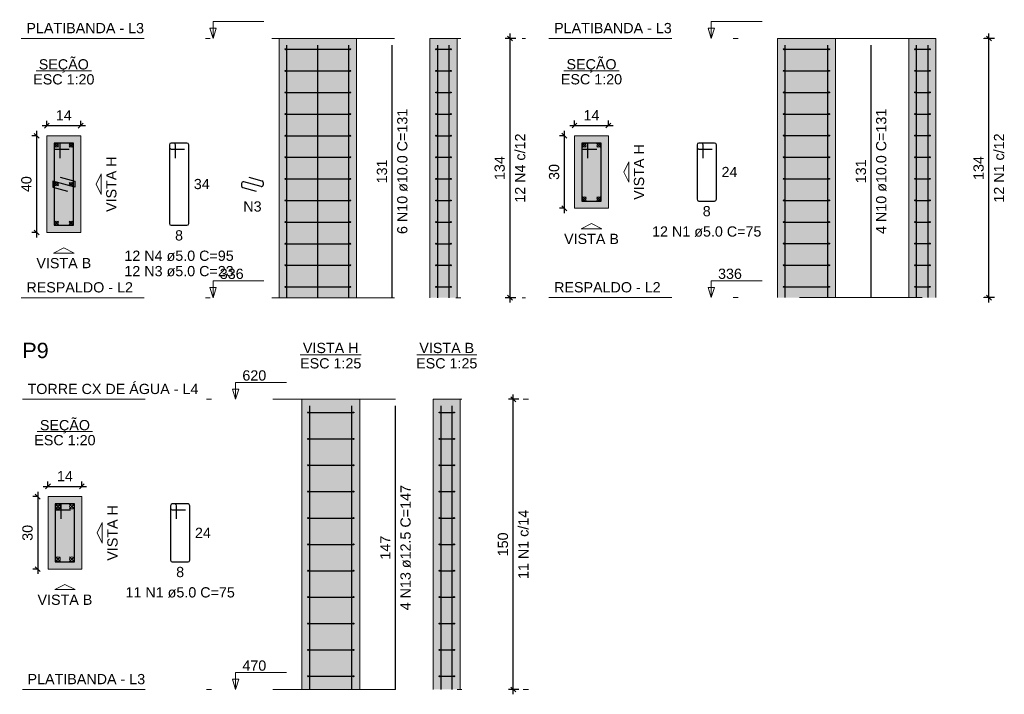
# Model space of a CAD drawing. Header units: millimetres. Extents: x 1434 to 2277, y -793 to -278.
# Tile 40 of 111: x 1519 to 1540, y -445 to -431. Entities that reach past the tile are written whole.
import ezdxf

# ---------------------------------------------------------------- set-up
doc = ezdxf.new("R2010")
doc.units = ezdxf.units.MM
doc.linetypes.add('DASHDOT', pattern=[25.4, 12.7, -6.35, 0, -6.35])
for name, color, linetype, lineweight in [('Descrição da armadura', 7, 'Continuous', 5), ('DT-Barras na forma', 1, 'Continuous', 30), ('DT-Barras no corte', 5, 'Continuous', 5), ('DT-Barras rebatidas', 1, 'Continuous', 30), ('DT-Cotas', 9, 'Continuous', 5), ('DT-Estribos na forma', 1, 'Continuous', 30), ('DT-Forma', 5, 'Continuous', 5), ('DT-Hachura seção pilares', 252, 'Continuous', 5), ('DT-Hachura vista pilares', 252, 'Continuous', 5), ('DT-Pontilhado', 9, 'DASHDOT', 5), ('DT-Textos', 7, 'Continuous', 5), ('DT-Título', 250, 'Continuous', 20), ('Textos armaduras', 7, 'Continuous', 5)]:
    doc.layers.add(name, color=color, linetype=linetype, lineweight=lineweight)
doc.styles.add('ARIAL', font='arial.ttf')
doc.styles.get("Standard").update_dxf_attribs({"font": 'arial.ttf'})
doc.dimstyles.new('UM_20.000000', dxfattribs={"dimtxt": 0.18, "dimasz": 0.1, "dimexe": 0.1, "dimexo": 0.2, "dimgap": 0, "dimtad": 1, "dimtih": 1, "dimtoh": 1, "dimdec": 1, "dimlfac": 20, "dimzin": 0, "dimdsep": 46, "dimtxsty": 'Standard', "dimcen": 0.09, "dimdle": 0.1, "dimadec": 1, "dimazin": 2, "dimtfac": 1, "dimtdec": 4, "dimtofl": 0, "dimtmove": 0, "dimatfit": 3, "dimfxl": 1, "dimtolj": 1, "dimarcsym": 0})
doc.dimstyles.new('UM_25.000000', dxfattribs={"dimtxt": 0.18, "dimasz": 0.1, "dimexe": 0.1, "dimexo": 0.2, "dimgap": 0, "dimtad": 1, "dimtih": 1, "dimtoh": 1, "dimdec": 1, "dimlfac": 25, "dimzin": 0, "dimdsep": 46, "dimtxsty": 'Standard', "dimcen": 0.09, "dimdle": 0.1, "dimadec": 1, "dimazin": 2, "dimtfac": 1, "dimtdec": 4, "dimtofl": 0, "dimtmove": 0, "dimatfit": 3, "dimfxl": 1, "dimtolj": 1, "dimarcsym": 0})

# ---------------------------------------------------------------- blocks, each defined once
blk = doc.blocks.new('_Oblique')
at = {"color": 0, "linetype": 'ByBlock', "lineweight": -2}
blk.add_line((-0.5, -0.5), (0.5, 0.5), dxfattribs=at)
blk = doc.blocks.new('*D299')
at = {"layer": 'DT-Cotas', "color": 0, "lineweight": -2, "transparency": 16777216}
for p, q in [((1530.711, -433.738), (1530.599, -433.738)), ((1530.699, -433.638), (1530.699, -435.338)), ((1530.711, -435.238), (1530.599, -435.238))]:
    blk.add_line(p, q, dxfattribs=at)
at = {"layer": 'DT-Cotas', "color": 0, "lineweight": -2, "transparency": 16777216, "xscale": 0.1, "yscale": 0.1, "zscale": 0.1}
for p, rotation in [((1530.699, -433.738), 90), ((1530.699, -435.238), 270)]:
    blk.add_blockref('_Oblique', p, dxfattribs=dict(at, rotation=rotation))
at = {"layer": 'DT-Cotas', "color": 7, "transparency": 16777216, "insert": (1530.488, -434.488), "char_height": 0.2118, "attachment_point": 5, "rotation": 90, "style": 'ARIAL'}
blk.add_mtext('\\A1;30', dxfattribs=at)
blk = doc.blocks.new('*D300')
at = {"layer": 'DT-Cotas', "color": 0, "lineweight": -2, "transparency": 16777216}
for p, q in [((1530.811, -433.526), (1531.711, -433.526)), ((1530.911, -433.538), (1530.911, -433.426)), ((1531.611, -433.538), (1531.611, -433.426))]:
    blk.add_line(p, q, dxfattribs=at)
at = {"layer": 'DT-Cotas', "color": 0, "lineweight": -2, "transparency": 16777216, "xscale": 0.1, "yscale": 0.1, "zscale": 0.1, "rotation": 180}
blk.add_blockref('_Oblique', (1530.911, -433.526), dxfattribs=at)
at = {"layer": 'DT-Cotas', "color": 0, "lineweight": -2, "transparency": 16777216, "xscale": 0.1, "yscale": 0.1, "zscale": 0.1}
blk.add_blockref('_Oblique', (1531.611, -433.526), dxfattribs=at)
at = {"layer": 'DT-Cotas', "color": 7, "transparency": 16777216, "insert": (1531.261, -433.314), "char_height": 0.2118, "attachment_point": 5, "rotation": 0.0057, "style": 'ARIAL'}
blk.add_mtext('\\A1;14', dxfattribs=at)
blk = doc.blocks.new('*D301')
at = {"layer": 'DT-Cotas', "color": 0, "lineweight": -2, "transparency": 16777216}
for p, q in [((1539.6, -431.726), (1539.382, -431.726)), ((1539.482, -437.186), (1539.482, -431.626)), ((1539.6, -437.086), (1539.382, -437.086))]:
    blk.add_line(p, q, dxfattribs=at)
at = {"layer": 'DT-Cotas', "color": 0, "lineweight": -2, "transparency": 16777216, "xscale": 0.1, "yscale": 0.1, "zscale": 0.1}
for p, rotation in [((1539.482, -431.726), 90), ((1539.482, -437.086), 270)]:
    blk.add_blockref('_Oblique', p, dxfattribs=dict(at, rotation=rotation))
blk = doc.blocks.new('*D347')
at = {"layer": 'DT-Cotas', "color": 0, "lineweight": -2, "transparency": 16777216}
for p, q in [((1519.796, -433.739), (1519.684, -433.739)), ((1519.784, -433.639), (1519.784, -435.839)), ((1519.796, -435.739), (1519.684, -435.739))]:
    blk.add_line(p, q, dxfattribs=at)
at = {"layer": 'DT-Cotas', "color": 0, "lineweight": -2, "transparency": 16777216, "xscale": 0.1, "yscale": 0.1, "zscale": 0.1}
for p, rotation in [((1519.784, -433.739), 90), ((1519.784, -435.739), 270)]:
    blk.add_blockref('_Oblique', p, dxfattribs=dict(at, rotation=rotation))
at = {"layer": 'DT-Cotas', "color": 7, "transparency": 16777216, "insert": (1519.573, -434.739), "char_height": 0.2118, "attachment_point": 5, "rotation": 90, "style": 'ARIAL'}
blk.add_mtext('\\A1;40', dxfattribs=at)
blk = doc.blocks.new('*D348')
at = {"layer": 'DT-Cotas', "color": 0, "lineweight": -2, "transparency": 16777216}
for p, q in [((1519.896, -433.528), (1520.796, -433.528)), ((1519.996, -433.539), (1519.996, -433.428)), ((1520.696, -433.539), (1520.696, -433.428))]:
    blk.add_line(p, q, dxfattribs=at)
at = {"layer": 'DT-Cotas', "color": 0, "lineweight": -2, "transparency": 16777216, "xscale": 0.1, "yscale": 0.1, "zscale": 0.1, "rotation": 180}
blk.add_blockref('_Oblique', (1519.996, -433.528), dxfattribs=at)
at = {"layer": 'DT-Cotas', "color": 0, "lineweight": -2, "transparency": 16777216, "xscale": 0.1, "yscale": 0.1, "zscale": 0.1}
blk.add_blockref('_Oblique', (1520.696, -433.528), dxfattribs=at)
at = {"layer": 'DT-Cotas', "color": 7, "transparency": 16777216, "insert": (1520.346, -433.316), "char_height": 0.2118, "attachment_point": 5, "rotation": 0.0057, "style": 'ARIAL'}
blk.add_mtext('\\A1;14', dxfattribs=at)
blk = doc.blocks.new('*D345')
at = {"layer": 'DT-Cotas', "color": 0, "lineweight": -2, "transparency": 16777216}
for p, q in [((1529.694, -431.727), (1529.476, -431.727)), ((1529.576, -437.187), (1529.576, -431.627)), ((1529.694, -437.087), (1529.476, -437.087))]:
    blk.add_line(p, q, dxfattribs=at)
at = {"layer": 'DT-Cotas', "color": 0, "lineweight": -2, "transparency": 16777216, "xscale": 0.1, "yscale": 0.1, "zscale": 0.1}
for p, rotation in [((1529.576, -431.727), 90), ((1529.576, -437.087), 270)]:
    blk.add_blockref('_Oblique', p, dxfattribs=dict(at, rotation=rotation))
blk = doc.blocks.new('*D346')
at = {"layer": 'DT-Cotas', "color": 0, "lineweight": -2, "transparency": 16777216}
for p, q in [((1529.694, -431.727), (1529.476, -431.727)), ((1529.576, -437.187), (1529.576, -431.627)), ((1529.694, -437.087), (1529.476, -437.087))]:
    blk.add_line(p, q, dxfattribs=at)
at = {"layer": 'DT-Cotas', "color": 0, "lineweight": -2, "transparency": 16777216, "xscale": 0.1, "yscale": 0.1, "zscale": 0.1}
for p, rotation in [((1529.576, -431.727), 90), ((1529.576, -437.087), 270)]:
    blk.add_blockref('_Oblique', p, dxfattribs=dict(at, rotation=rotation))
blk = doc.blocks.new('*D349')
at = {"layer": 'DT-Cotas', "color": 0, "lineweight": -2, "transparency": 16777216}
for p, q in [((1519.807, -441.1), (1519.807, -442.8)), ((1519.819, -441.2), (1519.707, -441.2)), ((1519.819, -442.7), (1519.707, -442.7))]:
    blk.add_line(p, q, dxfattribs=at)
at = {"layer": 'DT-Cotas', "color": 0, "lineweight": -2, "transparency": 16777216, "xscale": 0.1, "yscale": 0.1, "zscale": 0.1}
for p, rotation in [((1519.807, -441.2), 90), ((1519.807, -442.7), 270)]:
    blk.add_blockref('_Oblique', p, dxfattribs=dict(at, rotation=rotation))
at = {"layer": 'DT-Cotas', "color": 7, "transparency": 16777216, "insert": (1519.596, -441.95), "char_height": 0.2118, "attachment_point": 5, "rotation": 90, "style": 'ARIAL'}
blk.add_mtext('\\A1;30', dxfattribs=at)
blk = doc.blocks.new('*D350')
at = {"layer": 'DT-Cotas', "color": 0, "lineweight": -2, "transparency": 16777216}
for p, q in [((1520.019, -441), (1520.019, -440.888)), ((1520.719, -441), (1520.719, -440.888)), ((1519.919, -440.988), (1520.819, -440.988))]:
    blk.add_line(p, q, dxfattribs=at)
at = {"layer": 'DT-Cotas', "color": 0, "lineweight": -2, "transparency": 16777216, "xscale": 0.1, "yscale": 0.1, "zscale": 0.1, "rotation": 180}
blk.add_blockref('_Oblique', (1520.019, -440.988), dxfattribs=at)
at = {"layer": 'DT-Cotas', "color": 0, "lineweight": -2, "transparency": 16777216, "xscale": 0.1, "yscale": 0.1, "zscale": 0.1}
blk.add_blockref('_Oblique', (1520.719, -440.988), dxfattribs=at)
at = {"layer": 'DT-Cotas', "color": 7, "transparency": 16777216, "insert": (1520.369, -440.777), "char_height": 0.2118, "attachment_point": 5, "rotation": 0.0057, "style": 'ARIAL'}
blk.add_mtext('\\A1;14', dxfattribs=at)
blk = doc.blocks.new('*D351')
at = {"layer": 'DT-Cotas', "color": 0, "lineweight": -2, "transparency": 16777216}
for p, q in [((1529.643, -445.288), (1529.643, -439.088)), ((1529.761, -439.188), (1529.543, -439.188)), ((1529.761, -445.188), (1529.543, -445.188))]:
    blk.add_line(p, q, dxfattribs=at)
at = {"layer": 'DT-Cotas', "color": 0, "lineweight": -2, "transparency": 16777216, "xscale": 0.1, "yscale": 0.1, "zscale": 0.1}
for p, rotation in [((1529.643, -439.188), 90), ((1529.643, -445.188), 270)]:
    blk.add_blockref('_Oblique', p, dxfattribs=dict(at, rotation=rotation))

msp = doc.modelspace()

# ---------------------------------------------------------------- hatches: boundary and pattern name
at = {"layer": 'DT-Hachura seção pilares', "linetype": 'Continuous'}
for points in [[(1519.9963, -435.7394), (1519.9963, -435.7394), (1520.6963, -435.7394), (1520.6963, -433.7394), (1519.9963, -433.7394), (1519.9963, -435.7394)], [(1530.9113, -435.2381), (1530.9113, -435.2381), (1531.6113, -435.2381), (1531.6113, -433.7381), (1530.9113, -433.7381), (1530.9113, -435.2381)], [(1520.0193, -442.7003), (1520.0193, -442.7003), (1520.7193, -442.7003), (1520.7193, -441.2003), (1520.0193, -441.2003), (1520.0193, -442.7003)]]:
    msp.add_hatch(color=256, dxfattribs=at).paths.add_polyline_path(points)
at = {"layer": 'DT-Hachura vista pilares', "linetype": 'Continuous'}
for points in [[(1524.8003, -437.0873), (1524.8003, -431.7273), (1526.4003, -431.7273), (1526.4003, -437.0873), (1524.8003, -437.0873)], [(1527.9201, -437.0873), (1527.9201, -431.7273), (1528.4801, -431.7273), (1528.4801, -437.0873), (1527.9201, -437.0873)], [(1535.1065, -437.086), (1535.1065, -431.726), (1536.3065, -431.726), (1536.3065, -437.086), (1535.1065, -437.086)], [(1537.8263, -437.086), (1537.8263, -431.726), (1538.3863, -431.726), (1538.3863, -437.086), (1537.8263, -437.086)], [(1525.2676, -445.1882), (1525.2676, -439.1882), (1526.4676, -439.1882), (1526.4676, -445.1882), (1525.2676, -445.1882)], [(1527.9873, -445.1882), (1527.9873, -439.1882), (1528.5473, -439.1882), (1528.5473, -445.1882), (1527.9873, -445.1882)]]:
    msp.add_hatch(color=256, dxfattribs=at).paths.add_polyline_path(points)

# ---------------------------------------------------------------- linework, layer by layer
at = {"layer": 'DT-Barras na forma'}
for points in [[(1524.9603, -437.0873), (1524.9603, -431.8633)], [(1525.6003, -437.0873), (1525.6003, -431.8633)], [(1526.2403, -437.0873), (1526.2403, -431.8633)], [(1528.0801, -437.0873), (1528.0801, -431.8633)], [(1528.3201, -437.0873), (1528.3201, -431.8633)], [(1535.2665, -437.086), (1535.2665, -431.862)], [(1536.1465, -437.086), (1536.1465, -431.862)], [(1537.9863, -437.086), (1537.9863, -431.862)], [(1538.2263, -437.086), (1538.2263, -431.862)], [(1520.2713, -434.2019), (1520.2713, -433.8894), (1520.1463, -433.8894), (1520.1463, -435.5894), (1520.5463, -435.5894), (1520.5463, -433.8894), (1520.1463, -433.8894), (1520.1463, -434.0144), (1520.4588, -434.0144)], [(1531.1863, -434.2006), (1531.1863, -433.8881), (1531.0613, -433.8881), (1531.0613, -435.0881), (1531.4613, -435.0881), (1531.4613, -433.8881), (1531.0613, -433.8881), (1531.0613, -434.0131), (1531.3738, -434.0131)], [(1520.2702, -434.5932), (1520.5713, -434.6769), (1520.5713, -434.8019), (1520.1213, -434.6769), (1520.1213, -434.8019), (1520.4224, -434.8855)], [(1525.4326, -445.1882), (1525.4326, -439.3242)], [(1526.3026, -445.1882), (1526.3026, -439.3242)], [(1528.1523, -445.1882), (1528.1523, -439.3242)], [(1528.3823, -445.1882), (1528.3823, -439.3242)], [(1520.2943, -441.6628), (1520.2943, -441.3503), (1520.1693, -441.3503), (1520.1693, -442.5503), (1520.5693, -442.5503), (1520.5693, -441.3503), (1520.1693, -441.3503), (1520.1693, -441.4753), (1520.4818, -441.4753)]]:
    msp.add_lwpolyline(points, dxfattribs=at)
at = {"layer": 'DT-Barras no corte'}
for p, q in [((1520.1588, -433.9769), (1520.2338, -433.9019)), ((1520.1588, -433.9019), (1520.2338, -433.9769)), ((1520.4588, -433.9769), (1520.5338, -433.9019)), ((1520.4588, -433.9019), (1520.5338, -433.9769)), ((1531.0738, -433.9756), (1531.1488, -433.9006)), ((1531.0738, -433.9006), (1531.1488, -433.9756)), ((1531.3738, -433.9756), (1531.4488, -433.9006)), ((1531.3738, -433.9006), (1531.4488, -433.9756)), ((1520.1588, -434.7769), (1520.2338, -434.7019)), ((1520.1588, -434.7019), (1520.2338, -434.7769)), ((1520.4588, -434.7769), (1520.5338, -434.7019)), ((1520.4588, -434.7019), (1520.5338, -434.7769)), ((1531.0738, -435.0756), (1531.1488, -435.0006)), ((1531.0738, -435.0006), (1531.1488, -435.0756)), ((1531.3738, -435.0756), (1531.4488, -435.0006)), ((1531.3738, -435.0006), (1531.4488, -435.0756)), ((1520.1588, -435.5769), (1520.2338, -435.5019)), ((1520.1588, -435.5019), (1520.2338, -435.5769)), ((1520.4588, -435.5769), (1520.5338, -435.5019)), ((1520.4588, -435.5019), (1520.5338, -435.5769)), ((1520.1787, -441.4534), (1520.2724, -441.3597)), ((1520.1787, -441.3597), (1520.2724, -441.4534)), ((1520.4662, -441.4534), (1520.5599, -441.3597)), ((1520.4662, -441.3597), (1520.5599, -441.4534)), ((1520.1787, -442.5409), (1520.2724, -442.4472)), ((1520.1787, -442.4472), (1520.2724, -442.5409)), ((1520.4662, -442.5409), (1520.5599, -442.4472)), ((1520.4662, -442.4472), (1520.5599, -442.5409))]:
    msp.add_line(p, q, dxfattribs=at)
for centre, radius in [((1520.1963, -433.9394), 0.0375), ((1520.4963, -433.9394), 0.0375), ((1531.1113, -433.9381), 0.0375), ((1531.4113, -433.9381), 0.0375), ((1520.1963, -434.7394), 0.0375), ((1520.4963, -434.7394), 0.0375), ((1531.1113, -435.0381), 0.0375), ((1531.4113, -435.0381), 0.0375), ((1520.1963, -435.5394), 0.0375), ((1520.4963, -435.5394), 0.0375), ((1520.2255, -441.4065), 0.0469), ((1520.513, -441.4065), 0.0469), ((1520.2255, -442.494), 0.0469), ((1520.513, -442.494), 0.0469)]:
    msp.add_circle(centre, radius, dxfattribs=at)
at = {"layer": 'DT-Barras rebatidas'}
for p, q in [((1527.1416, -437.0873), (1527.1416, -431.8633)), ((1537.0478, -437.086), (1537.0478, -431.862)), ((1522.5301, -433.9269), (1522.5301, -435.5519)), ((1522.5301, -433.9269), (1522.5301, -433.9769)), ((1522.6176, -433.8894), (1522.5676, -433.8894)), ((1522.8926, -433.8894), (1522.5676, -433.8894)), ((1522.6551, -434.2019), (1522.6551, -433.9269)), ((1522.9301, -435.5519), (1522.9301, -433.9269)), ((1533.4451, -433.9256), (1533.4451, -435.0506)), ((1533.4451, -433.9256), (1533.4451, -433.9756)), ((1533.5326, -433.8881), (1533.4826, -433.8881)), ((1533.8076, -433.8881), (1533.4826, -433.8881)), ((1533.5701, -434.2006), (1533.5701, -433.9256)), ((1533.8451, -435.0506), (1533.8451, -433.9256)), ((1522.5676, -434.0144), (1522.8426, -434.0144)), ((1533.4826, -434.0131), (1533.7576, -434.0131)), ((1524.1715, -434.5932), (1524.4452, -434.6692)), ((1524.0226, -434.7262), (1524.0226, -434.7734)), ((1524.0501, -434.8095), (1524.3237, -434.8855)), ((1524.4251, -434.7887), (1524.0702, -434.6901)), ((1524.4726, -434.7054), (1524.4726, -434.7525)), ((1533.4826, -435.0881), (1533.8076, -435.0881)), ((1522.5676, -435.5894), (1522.8926, -435.5894)), ((1527.2089, -445.1882), (1527.2089, -439.3242)), ((1522.5531, -441.3878), (1522.5531, -442.5128)), ((1522.5531, -441.3878), (1522.5531, -441.4378)), ((1522.6406, -441.3503), (1522.5906, -441.3503)), ((1522.9156, -441.3503), (1522.5906, -441.3503)), ((1522.5906, -441.4753), (1522.8656, -441.4753)), ((1522.6781, -441.6628), (1522.6781, -441.3878)), ((1522.9531, -442.5128), (1522.9531, -441.3878)), ((1522.5906, -442.5503), (1522.9156, -442.5503))]:
    msp.add_line(p, q, dxfattribs=at)
for centre, start, end in [((1522.5676, -433.9269), 90, 180), ((1522.5676, -433.9269), 90, 180), ((1522.5676, -433.9769), 180, 270), ((1522.6176, -433.9269), 0, 90), ((1522.8926, -433.9269), 0, 90), ((1533.4826, -433.9256), 90, 180), ((1533.4826, -433.9256), 90, 180), ((1533.4826, -433.9756), 180, 270), ((1533.5326, -433.9256), 0, 90), ((1533.8076, -433.9256), 0, 90), ((1524.0601, -434.7262), 74.47589, 180), ((1524.0601, -434.7734), 180, 254.47589), ((1524.4351, -434.7525), 254.47589, 0), ((1524.4351, -434.7054), 0, 74.47589), ((1533.4826, -435.0506), 180, 270), ((1533.8076, -435.0506), 270, 0), ((1522.5676, -435.5519), 180, 270), ((1522.8926, -435.5519), 270, 0), ((1522.5906, -441.3878), 90, 180), ((1522.5906, -441.3878), 90, 180), ((1522.5906, -441.4378), 180, 270), ((1522.6406, -441.3878), 0, 90), ((1522.9156, -441.3878), 0, 90), ((1522.5906, -442.5128), 180, 270), ((1522.9156, -442.5128), 270, 0)]:
    msp.add_arc(centre, 0.0375, start, end, dxfattribs=at)
at = {"layer": 'DT-Estribos na forma'}
for p, q in [((1524.9303, -431.9506), (1526.2703, -431.9506)), ((1528.0501, -431.9506), (1528.3501, -431.9506)), ((1535.2365, -431.9493), (1536.1765, -431.9493)), ((1537.9563, -431.9493), (1538.2563, -431.9493)), ((1524.9303, -432.3973), (1526.2703, -432.3973)), ((1528.0501, -432.3973), (1528.3501, -432.3973)), ((1535.2365, -432.396), (1536.1765, -432.396)), ((1537.9563, -432.396), (1538.2563, -432.396)), ((1524.9303, -432.8439), (1526.2703, -432.8439)), ((1528.0501, -432.8439), (1528.3501, -432.8439)), ((1535.2365, -432.8426), (1536.1765, -432.8426)), ((1537.9563, -432.8426), (1538.2563, -432.8426)), ((1524.9303, -433.2906), (1526.2703, -433.2906)), ((1528.0501, -433.2906), (1528.3501, -433.2906)), ((1535.2365, -433.2893), (1536.1765, -433.2893)), ((1537.9563, -433.2893), (1538.2563, -433.2893)), ((1524.9303, -433.7373), (1526.2703, -433.7373)), ((1528.0501, -433.7373), (1528.3501, -433.7373)), ((1535.2365, -433.736), (1536.1765, -433.736)), ((1537.9563, -433.736), (1538.2563, -433.736)), ((1524.9303, -434.1839), (1526.2703, -434.1839)), ((1528.0501, -434.1839), (1528.3501, -434.1839)), ((1535.2365, -434.1826), (1536.1765, -434.1826)), ((1537.9563, -434.1826), (1538.2563, -434.1826)), ((1524.9303, -434.6306), (1526.2703, -434.6306)), ((1528.0501, -434.6306), (1528.3501, -434.6306)), ((1535.2365, -434.6293), (1536.1765, -434.6293)), ((1537.9563, -434.6293), (1538.2563, -434.6293)), ((1524.9303, -435.0773), (1526.2703, -435.0773)), ((1528.0501, -435.0773), (1528.3501, -435.0773)), ((1535.2365, -435.076), (1536.1765, -435.076)), ((1537.9563, -435.076), (1538.2563, -435.076)), ((1524.9303, -435.5239), (1526.2703, -435.5239)), ((1528.0501, -435.5239), (1528.3501, -435.5239)), ((1535.2365, -435.5226), (1536.1765, -435.5226)), ((1537.9563, -435.5226), (1538.2563, -435.5226)), ((1524.9303, -435.9706), (1526.2703, -435.9706)), ((1528.0501, -435.9706), (1528.3501, -435.9706)), ((1535.2365, -435.9693), (1536.1765, -435.9693)), ((1537.9563, -435.9693), (1538.2563, -435.9693)), ((1524.9303, -436.4173), (1526.2703, -436.4173)), ((1528.0501, -436.4173), (1528.3501, -436.4173)), ((1535.2365, -436.416), (1536.1765, -436.416)), ((1537.9563, -436.416), (1538.2563, -436.416)), ((1524.9303, -436.8639), (1526.2703, -436.8639)), ((1528.0501, -436.8639), (1528.3501, -436.8639)), ((1535.2365, -436.8626), (1536.1765, -436.8626)), ((1537.9563, -436.8626), (1538.2563, -436.8626)), ((1525.3976, -439.4609), (1526.3376, -439.4609)), ((1528.1173, -439.4609), (1528.4173, -439.4609)), ((1525.3976, -440.0064), (1526.3376, -440.0064)), ((1528.1173, -440.0064), (1528.4173, -440.0064)), ((1525.3976, -440.5518), (1526.3376, -440.5518)), ((1528.1173, -440.5518), (1528.4173, -440.5518)), ((1525.3976, -441.0973), (1526.3376, -441.0973)), ((1528.1173, -441.0973), (1528.4173, -441.0973)), ((1525.3976, -441.6427), (1526.3376, -441.6427)), ((1528.1173, -441.6427), (1528.4173, -441.6427)), ((1525.3976, -442.1882), (1526.3376, -442.1882)), ((1528.1173, -442.1882), (1528.4173, -442.1882)), ((1525.3976, -442.7336), (1526.3376, -442.7336)), ((1528.1173, -442.7336), (1528.4173, -442.7336)), ((1525.3976, -443.2791), (1526.3376, -443.2791)), ((1528.1173, -443.2791), (1528.4173, -443.2791)), ((1525.3976, -443.8245), (1526.3376, -443.8245)), ((1528.1173, -443.8245), (1528.4173, -443.8245)), ((1525.3976, -444.37), (1526.3376, -444.37)), ((1528.1173, -444.37), (1528.4173, -444.37)), ((1525.3976, -444.9155), (1526.3376, -444.9155)), ((1528.1173, -444.9155), (1528.4173, -444.9155))]:
    msp.add_line(p, q, dxfattribs=at)
for centre in [(1524.9303, -431.9506), (1526.2703, -431.9506), (1528.0501, -431.9506), (1528.3501, -431.9506), (1535.2365, -431.9493), (1536.1765, -431.9493), (1537.9563, -431.9493), (1538.2563, -431.9493), (1524.9303, -432.3973), (1526.2703, -432.3973), (1528.0501, -432.3973), (1528.3501, -432.3973), (1535.2365, -432.396), (1536.1765, -432.396), (1537.9563, -432.396), (1538.2563, -432.396), (1524.9303, -432.8439), (1526.2703, -432.8439), (1528.0501, -432.8439), (1528.3501, -432.8439), (1535.2365, -432.8426), (1536.1765, -432.8426), (1537.9563, -432.8426), (1538.2563, -432.8426), (1524.9303, -433.2906), (1526.2703, -433.2906), (1528.0501, -433.2906), (1528.3501, -433.2906), (1535.2365, -433.2893), (1536.1765, -433.2893), (1537.9563, -433.2893), (1538.2563, -433.2893), (1524.9303, -433.7373), (1526.2703, -433.7373), (1528.0501, -433.7373), (1528.3501, -433.7373), (1535.2365, -433.736), (1536.1765, -433.736), (1537.9563, -433.736), (1538.2563, -433.736), (1524.9303, -434.1839), (1526.2703, -434.1839), (1528.0501, -434.1839), (1528.3501, -434.1839), (1535.2365, -434.1826), (1536.1765, -434.1826), (1537.9563, -434.1826), (1538.2563, -434.1826), (1535.2365, -434.6293), (1536.1765, -434.6293), (1537.9563, -434.6293), (1538.2563, -434.6293), (1524.9303, -434.6306), (1526.2703, -434.6306), (1528.0501, -434.6306), (1528.3501, -434.6306), (1524.9303, -435.0773), (1526.2703, -435.0773), (1528.0501, -435.0773), (1528.3501, -435.0773), (1535.2365, -435.076), (1536.1765, -435.076), (1537.9563, -435.076), (1538.2563, -435.076), (1524.9303, -435.5239), (1526.2703, -435.5239), (1528.0501, -435.5239), (1528.3501, -435.5239), (1535.2365, -435.5226), (1536.1765, -435.5226), (1537.9563, -435.5226), (1538.2563, -435.5226), (1524.9303, -435.9706), (1526.2703, -435.9706), (1528.0501, -435.9706), (1528.3501, -435.9706), (1535.2365, -435.9693), (1536.1765, -435.9693), (1537.9563, -435.9693), (1538.2563, -435.9693), (1524.9303, -436.4173), (1526.2703, -436.4173), (1528.0501, -436.4173), (1528.3501, -436.4173), (1535.2365, -436.416), (1536.1765, -436.416), (1537.9563, -436.416), (1538.2563, -436.416), (1524.9303, -436.8639), (1526.2703, -436.8639), (1528.0501, -436.8639), (1528.3501, -436.8639), (1535.2365, -436.8626), (1536.1765, -436.8626), (1537.9563, -436.8626), (1538.2563, -436.8626), (1525.3976, -439.4609), (1526.3376, -439.4609), (1528.1173, -439.4609), (1528.4173, -439.4609), (1525.3976, -440.0064), (1526.3376, -440.0064), (1528.1173, -440.0064), (1528.4173, -440.0064), (1525.3976, -440.5518), (1526.3376, -440.5518), (1528.1173, -440.5518), (1528.4173, -440.5518), (1525.3976, -441.0973), (1526.3376, -441.0973), (1528.1173, -441.0973), (1528.4173, -441.0973), (1525.3976, -441.6427), (1526.3376, -441.6427), (1528.1173, -441.6427), (1528.4173, -441.6427), (1525.3976, -442.1882), (1526.3376, -442.1882), (1528.1173, -442.1882), (1528.4173, -442.1882), (1525.3976, -442.7336), (1526.3376, -442.7336), (1528.1173, -442.7336), (1528.4173, -442.7336), (1525.3976, -443.2791), (1526.3376, -443.2791), (1528.1173, -443.2791), (1528.4173, -443.2791), (1525.3976, -443.8245), (1526.3376, -443.8245), (1528.1173, -443.8245), (1528.4173, -443.8245), (1525.3976, -444.37), (1526.3376, -444.37), (1528.1173, -444.37), (1528.4173, -444.37), (1525.3976, -444.9155), (1526.3376, -444.9155), (1528.1173, -444.9155), (1528.4173, -444.9155)]:
    msp.add_circle(centre, 0.01, dxfattribs=at)
at = {"layer": 'DT-Forma'}
for p, q in [((1524.8003, -431.7273), (1526.4003, -431.7273)), ((1524.8003, -437.0873), (1524.8003, -431.7273)), ((1526.4003, -437.0873), (1526.4003, -431.7273)), ((1527.9201, -431.7273), (1528.4801, -431.7273)), ((1527.9201, -437.0873), (1527.9201, -431.7273)), ((1528.4801, -437.0873), (1528.4801, -431.7273)), ((1535.1065, -431.726), (1536.3065, -431.726)), ((1535.1065, -437.086), (1535.1065, -431.726)), ((1536.3065, -437.086), (1536.3065, -431.726)), ((1537.8263, -431.726), (1538.3863, -431.726)), ((1537.8263, -437.086), (1537.8263, -431.726)), ((1538.3863, -437.086), (1538.3863, -431.726)), ((1525.2676, -439.1882), (1526.4676, -439.1882)), ((1525.2676, -445.1882), (1525.2676, -439.1882)), ((1526.4676, -445.1882), (1526.4676, -439.1882)), ((1527.9873, -439.1882), (1528.5473, -439.1882)), ((1527.9873, -445.1882), (1527.9873, -439.1882)), ((1528.5473, -445.1882), (1528.5473, -439.1882))]:
    msp.add_line(p, q, dxfattribs=at)
for points in [[(1519.9963, -435.7394), (1520.6963, -435.7394), (1520.6963, -433.7394), (1519.9963, -433.7394), (1519.9963, -435.7394)], [(1530.9113, -435.2381), (1531.6113, -435.2381), (1531.6113, -433.7381), (1530.9113, -433.7381), (1530.9113, -435.2381)], [(1520.0193, -442.7003), (1520.7193, -442.7003), (1520.7193, -441.2003), (1520.0193, -441.2003), (1520.0193, -442.7003)]]:
    msp.add_lwpolyline(points, close=True, dxfattribs=at)
at = {"layer": 'DT-Pontilhado', "ltscale": 0.2}
for p, q in [((1519.4668, -431.7273), (1529.8939, -431.7273)), ((1530.3818, -431.726), (1539.8001, -431.726)), ((1519.4668, -437.0873), (1529.8939, -437.0873)), ((1530.3818, -437.086), (1539.8001, -437.086)), ((1519.4898, -439.1882), (1529.9612, -439.1882)), ((1519.4898, -445.1882), (1529.9612, -445.1882))]:
    msp.add_line(p, q, dxfattribs=at)
at = {"layer": 'DT-Textos'}
for p, q in [((1519.774, -432.3944), (1520.9185, -432.3944)), ((1530.6891, -432.3931), (1531.8335, -432.3931)), ((1525.2377, -438.2668), (1526.4974, -438.2668)), ((1527.6456, -438.2668), (1528.889, -438.2668)), ((1519.7971, -439.8553), (1520.9415, -439.8553))]:
    msp.add_line(p, q, dxfattribs=at)
for points in [[(1523.4326, -431.7273), (1523.4962, -431.5155), (1523.3691, -431.5155), (1523.4326, -431.7273), (1523.4326, -431.3773), (1524.4826, -431.3773)], [(1533.7388, -431.726), (1533.8024, -431.5142), (1533.6753, -431.5142), (1533.7388, -431.726), (1533.7388, -431.376), (1534.7888, -431.376)], [(1523.4326, -437.0873), (1523.4962, -436.8755), (1523.3691, -436.8755), (1523.4326, -437.0873), (1523.4326, -436.7373), (1524.4826, -436.7373)], [(1533.7388, -437.086), (1533.8024, -436.8742), (1533.6753, -436.8742), (1533.7388, -437.086), (1533.7388, -436.736), (1534.7888, -436.736)], [(1523.8999, -439.1882), (1523.9634, -438.9764), (1523.8363, -438.9764), (1523.8999, -439.1882), (1523.8999, -438.8382), (1524.9499, -438.8382)], [(1523.8999, -445.1882), (1523.9634, -444.9764), (1523.8363, -444.9764), (1523.8999, -445.1882), (1523.8999, -444.8382), (1524.9499, -444.8382)]]:
    msp.add_lwpolyline(points, dxfattribs=at)
for points in [[(1532.0349, -434.4881), (1532.0349, -434.6999), (1531.929, -434.4881), (1532.0349, -434.2763), (1532.0349, -434.4881)], [(1521.1199, -434.7394), (1521.1199, -434.9512), (1521.014, -434.7394), (1521.1199, -434.5276), (1521.1199, -434.7394)], [(1531.2613, -435.6617), (1531.0495, -435.6617), (1531.2613, -435.5558), (1531.4731, -435.6617), (1531.2613, -435.6617)], [(1520.3463, -436.163), (1520.1345, -436.163), (1520.3463, -436.0571), (1520.5581, -436.163), (1520.3463, -436.163)], [(1521.1429, -441.9503), (1521.1429, -442.1621), (1521.037, -441.9503), (1521.1429, -441.7385), (1521.1429, -441.9503)], [(1520.3693, -443.1239), (1520.1575, -443.1239), (1520.3693, -443.018), (1520.5811, -443.1239), (1520.3693, -443.1239)]]:
    msp.add_lwpolyline(points, close=True, dxfattribs=at)

# ---------------------------------------------------------------- texts
at = {"layer": 'Descrição da armadura', "linetype": 'Continuous', "char_height": 0.2118, "width": 5.194653, "attachment_point": 8, "rotation": 90, "line_spacing_factor": 0.798, "style": 'ARIAL'}
for s, insert in [('6 N10 ø10.0 C=131', (1527.4593, -434.4753)), ('4 N10 ø10.0 C=131', (1537.3655, -434.474)), ('4 N13 ø12.5 C=147', (1527.5266, -442.2562))]:
    msp.add_mtext(s, dxfattribs=dict(at, insert=insert))
at = {"layer": 'Descrição da armadura', "color": 7, "linetype": 'Continuous', "char_height": 0.2118, "width": 2.869342, "attachment_point": 8, "rotation": 90, "line_spacing_factor": 0.798, "style": 'ARIAL'}
for s, insert in [('12 N4 c/12', (1529.8939, -434.4073)), ('12 N1 c/12', (1539.8001, -434.406)), ('11 N1 c/14', (1529.9612, -442.1882))]:
    msp.add_mtext(s, dxfattribs=dict(at, insert=insert))
at = {"layer": 'Descrição da armadura', "linetype": 'Continuous', "char_height": 0.2118, "attachment_point": 8, "line_spacing_factor": 0.798, "style": 'ARIAL'}
for s, insert, width in [('N3', (1524.2476, -435.3091), 0.758398), ('12 N1 ø5.0 C=75', (1533.6451, -435.8294), 4.534748), ('12 N4 ø5.0 C=95', (1522.7301, -436.3307), 4.534748), ('12 N3 ø5.0 C=23', (1522.7301, -436.6484), 3.871184), ('11 N1 ø5.0 C=75', (1522.7531, -443.2916), 4.534748)]:
    msp.add_mtext(s, dxfattribs=dict(at, insert=insert, width=width))
at = {"layer": 'DT-Cotas', "color": 7, "linetype": 'Continuous', "char_height": 0.2118, "width": 0.989858, "attachment_point": 8, "rotation": 90, "line_spacing_factor": 0.798, "style": 'ARIAL'}
for s, insert in [('134', (1529.4703, -434.4073)), ('134', (1539.3765, -434.406)), ('150', (1529.5376, -442.1882))]:
    msp.add_mtext(s, dxfattribs=dict(at, insert=insert))
at = {"layer": 'DT-Textos', "linetype": 'Continuous', "char_height": 0.2118, "line_spacing_factor": 0.798, "style": 'ARIAL'}
for s, insert, width, attachment_point in [('PLATIBANDA - L3', (1519.5727, -431.6214), 4.165715, 7), ('PLATIBANDA - L3', (1530.4877, -431.6201), 4.165715, 7), ('SEÇÃO', (1520.3461, -432.4326), 1.773118, 8), ('SEÇÃO', (1531.2618, -432.4309), 1.773118, 8), ('ESC 1:20', (1520.3463, -432.6804), 2.167804, 8), ('ESC 1:20', (1531.2613, -432.6791), 2.167804, 8), ('VISTA B', (1531.2613, -435.9794), 1.942022, 8), ('VISTA B', (1520.3463, -436.4807), 1.942022, 8), ('RESPALDO - L2', (1519.5727, -436.9814), 3.771771, 7), ('RESPALDO - L2', (1530.4877, -436.9801), 3.771771, 7), ('VISTA H', (1525.8676, -438.2351), 1.969966, 8), ('VISTA B', (1528.2673, -438.2351), 1.942022, 8), ('ESC 1:25', (1525.8676, -438.5528), 2.167804, 8), ('ESC 1:25', (1528.2673, -438.5528), 2.167804, 8), ('TORRE CX DE ÁGUA - L4', (1519.5957, -439.0823), 6.050611, 7), ('SEÇÃO', (1520.3697, -439.8931), 1.773118, 8), ('ESC 1:20', (1520.3693, -440.1413), 2.167804, 8), ('VISTA B', (1520.3693, -443.4416), 1.942022, 8), ('PLATIBANDA - L3', (1519.5957, -445.0823), 4.165715, 7)]:
    msp.add_mtext(s, dxfattribs=dict(at, insert=insert, width=width, attachment_point=attachment_point))
at = {"layer": 'DT-Textos', "linetype": 'Continuous', "char_height": 0.2118, "width": 1.969966, "attachment_point": 8, "rotation": 90, "line_spacing_factor": 0.798, "style": 'ARIAL'}
for insert in [(1532.3526, -434.4881), (1521.4376, -434.7394), (1521.4606, -441.9503)]:
    msp.add_mtext('VISTA H', dxfattribs=dict(at, insert=insert))
at = {"layer": 'DT-Textos', "char_height": 0.2118, "width": 0.845013, "attachment_point": 7, "line_spacing_factor": 0.798, "style": 'ARIAL'}
for s, insert in [('336', (1523.5726, -436.7023)), ('336', (1533.8788, -436.701)), ('620', (1524.0399, -438.8032)), ('470', (1524.0399, -444.8032))]:
    msp.add_mtext(s, dxfattribs=dict(at, insert=insert))
at = {"layer": 'DT-Título', "linetype": 'Continuous', "insert": (1519.4898, -438.341), "char_height": 0.3177, "width": 1.238957, "attachment_point": 7, "line_spacing_factor": 0.798, "style": 'ARIAL'}
msp.add_mtext('P9', dxfattribs=at)
at = {"layer": 'Textos armaduras', "linetype": 'Continuous', "char_height": 0.2118, "width": 0.989858, "attachment_point": 7, "rotation": 90, "line_spacing_factor": 0.798, "style": 'ARIAL'}
for s, insert in [('131', (1527.0357, -434.7227)), ('131', (1536.9419, -434.7214)), ('147', (1527.103, -442.5036))]:
    msp.add_mtext(s, dxfattribs=dict(at, insert=insert))
at = {"layer": 'Textos armaduras', "linetype": 'Continuous', "char_height": 0.2118, "attachment_point": 7, "line_spacing_factor": 0.798, "style": 'ARIAL'}
for s, insert, width in [('24', (1533.951, -434.594), 0.659905), ('34', (1523.036, -434.8453), 0.659905), ('8', (1533.5626, -435.4058), 0.329953), ('8', (1522.6476, -435.9071), 0.329953), ('24', (1523.059, -442.0562), 0.659905), ('8', (1522.6706, -442.868), 0.329953)]:
    msp.add_mtext(s, dxfattribs=dict(at, insert=insert, width=width))

# ---------------------------------------------------------------- dimensions: what is measured, and where the dimension line sits
at = {"layer": 'DT-Cotas'}
for base, p1, p2, override, picture, middle in [((1529.5762, -431.7273), (1529.8939, -437.0873), (1529.8939, -431.7273), {"dimtxt": 0.2118, "dimasz": 0.1, "dimexe": 0.1, "dimexo": 0.2, "dimtad": 1, "dimtih": 0, "dimtoh": 0, "dimdec": 1, "dimlfac": 25, "dimzin": 8, "dimtxsty": 'ARIAL', "dimblk": 'Oblique', "dimblk1": 'Oblique', "dimblk2": 'Oblique', "dimsah": 1, "dimdle": 0.1, "dimse1": 0, "dimse2": 0, "dimclrt": 7, "dimadec": 1, "dimazin": 3, "dimtmove": 2, "dimldrblk": 'Oblique'}, '*D345', (1529.3644, -434.4073)), ((1529.5762, -431.7273), (1529.8939, -437.0873), (1529.8939, -431.7273), {"dimtxt": 0.2118, "dimasz": 0.1, "dimexe": 0.1, "dimexo": 0.2, "dimtad": 1, "dimtih": 0, "dimtoh": 0, "dimdec": 1, "dimlfac": 25, "dimzin": 8, "dimtxsty": 'ARIAL', "dimblk": 'Oblique', "dimblk1": 'Oblique', "dimblk2": 'Oblique', "dimsah": 1, "dimdle": 0.1, "dimse1": 0, "dimse2": 0, "dimclrt": 256, "dimadec": 1, "dimazin": 3, "dimtmove": 2, "dimldrblk": 'Oblique'}, '*D346', (1529.3644, -434.4073)), ((1539.4824, -431.726), (1539.8001, -437.086), (1539.8001, -431.726), {"dimtxt": 0.2118, "dimasz": 0.1, "dimexe": 0.1, "dimexo": 0.2, "dimtad": 1, "dimtih": 0, "dimtoh": 0, "dimdec": 1, "dimlfac": 25, "dimzin": 8, "dimtxsty": 'ARIAL', "dimblk": 'Oblique', "dimblk1": 'Oblique', "dimblk2": 'Oblique', "dimsah": 1, "dimdle": 0.1, "dimse1": 0, "dimse2": 0, "dimclrt": 7, "dimadec": 1, "dimazin": 3, "dimtmove": 2, "dimldrblk": 'Oblique'}, '*D301', (1539.2706, -434.406)), ((1529.6435, -439.1882), (1529.9612, -445.1882), (1529.9612, -439.1882), {"dimtxt": 0.2118, "dimasz": 0.1, "dimexe": 0.1, "dimexo": 0.2, "dimtad": 1, "dimtih": 0, "dimtoh": 0, "dimdec": 1, "dimlfac": 25, "dimzin": 8, "dimtxsty": 'ARIAL', "dimblk": 'Oblique', "dimblk1": 'Oblique', "dimblk2": 'Oblique', "dimsah": 1, "dimdle": 0.1, "dimse1": 0, "dimse2": 0, "dimclrt": 7, "dimadec": 1, "dimazin": 3, "dimtmove": 2, "dimldrblk": 'Oblique'}, '*D351', (1529.4317, -442.1882))]:
    dim = msp.add_linear_dim(base=base, p1=p1, p2=p2, angle=90, text=' ', dimstyle='UM_25.000000', override=override, dxfattribs=at)
    dim.commit()
    dim.dimension.update_dxf_attribs({"geometry": picture, "text_midpoint": middle, "dimtype": 160, "text_rotation": 90})
for base, p1, p2, picture, middle in [((1520.6963, -433.5276), (1519.9963, -433.7394), (1520.6963, -433.7394), '*D348', (1520.3463, -433.3158)), ((1531.6113, -433.5263), (1530.9113, -433.7381), (1531.6113, -433.7381), '*D300', (1531.2613, -433.3145)), ((1520.7193, -440.9885), (1520.0193, -441.2003), (1520.7193, -441.2003), '*D350', (1520.3693, -440.7767))]:
    dim = msp.add_linear_dim(base=base, p1=p1, p2=p2, dimstyle='UM_20.000000', override={"dimtxt": 0.2118, "dimasz": 0.1, "dimexe": 0.1, "dimexo": 0.2, "dimtad": 1, "dimtih": 0, "dimtoh": 0, "dimdec": 1, "dimlfac": 20, "dimzin": 8, "dimtxsty": 'ARIAL', "dimblk": 'Oblique', "dimblk1": 'Oblique', "dimblk2": 'Oblique', "dimsah": 1, "dimdle": 0.1, "dimse1": 0, "dimse2": 0, "dimclrt": 7, "dimadec": 1, "dimazin": 3, "dimtmove": 2, "dimldrblk": 'Oblique'}, dxfattribs=at)
    dim.commit()
    dim.dimension.update_dxf_attribs({"geometry": picture, "text_midpoint": middle, "dimtype": 160, "text_rotation": 0.00573})
for base, p1, p2, picture, middle in [((1519.7845, -435.7394), (1519.9963, -433.7394), (1519.9963, -435.7394), '*D347', (1519.5727, -434.7394)), ((1530.6995, -435.2381), (1530.9113, -433.7381), (1530.9113, -435.2381), '*D299', (1530.4877, -434.4881)), ((1519.8075, -442.7003), (1520.0193, -441.2003), (1520.0193, -442.7003), '*D349', (1519.5957, -441.9503))]:
    dim = msp.add_linear_dim(base=base, p1=p1, p2=p2, angle=90, dimstyle='UM_20.000000', override={"dimtxt": 0.2118, "dimasz": 0.1, "dimexe": 0.1, "dimexo": 0.2, "dimtad": 1, "dimtih": 0, "dimtoh": 0, "dimdec": 1, "dimlfac": 20, "dimzin": 8, "dimtxsty": 'ARIAL', "dimblk": 'Oblique', "dimblk1": 'Oblique', "dimblk2": 'Oblique', "dimsah": 1, "dimdle": 0.1, "dimse1": 0, "dimse2": 0, "dimclrt": 7, "dimadec": 1, "dimazin": 3, "dimtmove": 2, "dimldrblk": 'Oblique'}, dxfattribs=at)
    dim.commit()
    dim.dimension.update_dxf_attribs({"geometry": picture, "text_midpoint": middle, "dimtype": 160, "text_rotation": 90})

doc.saveas('drawing.dxf')
